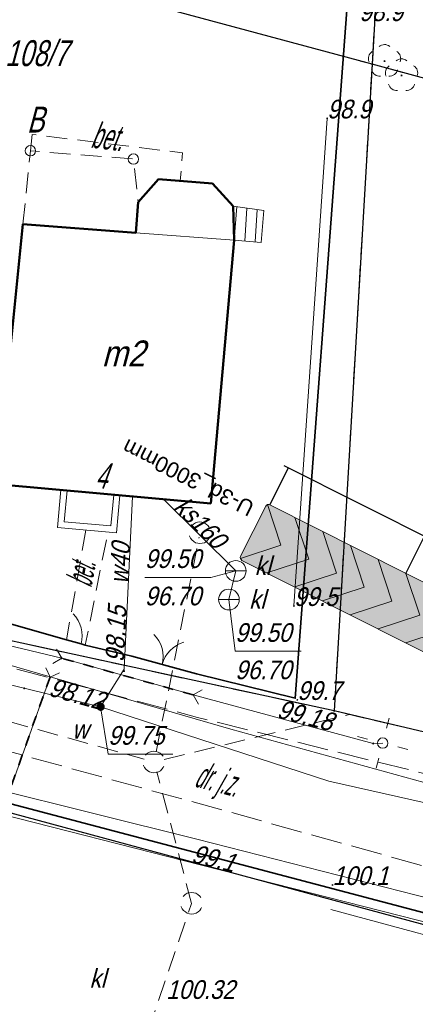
# Model space of a CAD drawing. Extents: x 6530721 to 6531385, y 5978377 to 5979143.
# Tile 27 of 146: x 6530857 to 6530876, y 5978850 to 5978897. Entities that reach past the tile are written whole.
import ezdxf
from ezdxf.enums import TextEntityAlignment as Align

# ---------------------------------------------------------------- set-up
doc = ezdxf.new("R2010")
doc.units = 0
for name, pattern in [('AB_rokocin 2014-08-13 AC2004$0$1.0_0.5', [1.5, 1, -0.5]), ('AB_rokocin 2014-08-13 AC2004$0$1.5_0.5', [2, 1.5, -0.5]), ('AB_rokocin 2014-08-13 AC2004$0$ib05_500', [1, 0.5, -0.5]), ('AB_rokocin 2014-08-13 AC2004$0$l217_500', [2, 1.5, -0.5]), ('AB_rokocin 2014-08-13 AC2004$0$l219_500', [0]), ('AB_rokocin 2014-08-13 AC2004$0$mz1.0_0.5', [1.5, 1, -0.5])]:
    doc.linetypes.add(name, pattern=pattern)
for name, color, linetype, lineweight in [('AB-wymiarowa', 7, 'Continuous', 30), ('AB_rokocin 2014-08-13 AC2004$0$203-Punkt załamania granicy działki nie stabilizowany', 7, 'Continuous', 18), ('AB_rokocin 2014-08-13 AC2004$0$209-Opis konturu klasyfikacyjnego', 7, 'Continuous', 18), ('AB_rokocin 2014-08-13 AC2004$0$211-Nr działki', 7, 'Continuous', 18), ('AB_rokocin 2014-08-13 AC2004$0$217-Granica konturu klasyfikcyjnego', 7, 'Continuous', 18), ('AB_rokocin 2014-08-13 AC2004$0$219-Linia granicy', 7, 'Continuous', 18), ('AB_rokocin 2014-08-13 AC2004$0$238-Punkt adresowy budynku', 7, 'Continuous', 18), ('AB_rokocin 2014-08-13 AC2004$0$311-podpora obiektu trwale związanego z budynkiem (punkt)', 7, 'Continuous', 18), ('AB_rokocin 2014-08-13 AC2004$0$312-Budynek', 7, 'Continuous', 18), ('AB_rokocin 2014-08-13 AC2004$0$312-Numer ewidencyjny budynku-Atr124', 7, 'Continuous', 18), ('AB_rokocin 2014-08-13 AC2004$0$320-część budynku wyodrębniona ze względu na liczbę kondygnacji naziemnych (powierzchnia)', 7, 'Continuous', 18), ('AB_rokocin 2014-08-13 AC2004$0$346-Wiata obrys', 7, 'Continuous', 18), ('AB_rokocin 2014-08-13 AC2004$0$352-schody (powierzchnia)', 7, 'Continuous', 18), ('AB_rokocin 2014-08-13 AC2004$0$354-Taras weranda', 7, 'Continuous', 18), ('AB_rokocin 2014-08-13 AC2004$0$432-Jezdnia', 7, 'Continuous', 18), ('AB_rokocin 2014-08-13 AC2004$0$433-Chodnik', 7, 'Continuous', 18), ('AB_rokocin 2014-08-13 AC2004$0$510-Podpora jednosłupowa symb.-SEPOW', 7, 'Continuous', 18), ('AB_rokocin 2014-08-13 AC2004$0$621-Punkt rzędnej przewodu-SWPOD', 7, 'Continuous', 18), ('AB_rokocin 2014-08-13 AC2004$0$621-Punkt rzędnej przewodu-SWPOD-Atr2', 7, 'Continuous', 18), ('AB_rokocin 2014-08-13 AC2004$0$625-Punkt rzędnej przewodu-SEPOD', 7, 'Continuous', 18), ('AB_rokocin 2014-08-13 AC2004$0$625-Punkt rzędnej przewodu-SEPOD-Atr2', 7, 'Continuous', 18), ('AB_rokocin 2014-08-13 AC2004$0$626-Punkt rzędnej przewodu-STPOD', 7, 'Continuous', 18), ('AB_rokocin 2014-08-13 AC2004$0$626-Punkt rzędnej przewodu-STPOD-Atr2', 7, 'Continuous', 18), ('AB_rokocin 2014-08-13 AC2004$0$903-Żywopłot', 7, 'Continuous', 18), ('AB_rokocin 2014-08-13 AC2004$0$905-Brama lewa', 7, 'Continuous', 18), ('AB_rokocin 2014-08-13 AC2004$0$905-Brama w ogrodzeniu', 7, 'Continuous', 18), ('AB_rokocin 2014-08-13 AC2004$0$chodnik (powierzchnia)', 7, 'Continuous', 18), ('AB_rokocin 2014-08-13 AC2004$0$drzewo liściaste (punkt)', 7, 'Continuous', 18), ('AB_rokocin 2014-08-13 AC2004$0$jezdnia (powierzchnia)', 7, 'Continuous', 18), ('AB_rokocin 2014-08-13 AC2004$0$latarnia (punkt)', 7, 'Continuous', 18), ('AB_rokocin 2014-08-13 AC2004$0$ogrodzenie trwałe (linia)', 7, 'Continuous', 18), ('AB_rokocin 2014-08-13 AC2004$0$osadnik kanalizacji lokalnej (dół Chambeau) (powierzchnia)-SK - symbol', 7, 'Continuous', 18), ('AB_rokocin 2014-08-13 AC2004$0$osadnik kanalizacji lokalnej (dół Chambeau) (powierzchnia)-SK - symbol-Atr17', 7, 'Continuous', 18), ('AB_rokocin 2014-08-13 AC2004$0$osadnik kanalizacji lokalnej (dół Chambeau) (powierzchnia)-SK - symbol-Atr2', 7, 'Continuous', 18), ('AB_rokocin 2014-08-13 AC2004$0$osadnik kanalizacji lokalnej (dół Chambeau) (powierzchnia)-SK - symbol-Atr3', 7, 'Continuous', 18), ('AB_rokocin 2014-08-13 AC2004$0$przepust (linia)', 7, 'Continuous', 18), ('AB_rokocin 2014-08-13 AC2004$0$przepust (linia) - symbol', 7, 'Continuous', 18), ('AB_rokocin 2014-08-13 AC2004$0$przewód elektroenergetyczny (linia)-SEPOD', 7, 'Continuous', 18), ('AB_rokocin 2014-08-13 AC2004$0$przewód kanalizacyjny (linia)-SK', 7, 'Continuous', 18), ('AB_rokocin 2014-08-13 AC2004$0$przewód kanalizacyjny (linia)-SK-Atr1', 7, 'Continuous', 18), ('AB_rokocin 2014-08-13 AC2004$0$przewód kanalizacyjny - projektowany (linia)-SK', 7, 'Continuous', 18), ('AB_rokocin 2014-08-13 AC2004$0$przewód telekomunikacyjny (linia)-STPOD', 7, 'Continuous', 18), ('AB_rokocin 2014-08-13 AC2004$0$przewód wodociągowy (linia)-SW', 7, 'Continuous', 18), ('AB_rokocin 2014-08-13 AC2004$0$przewód wodociągowy (linia)-SW-Atr1', 7, 'Continuous', 18), ('AB_rokocin 2014-08-13 AC2004$0$punkt wysokościowy naturalny', 7, 'Continuous', 18), ('AB_rokocin 2014-08-13 AC2004$0$punkt wysokościowy naturalny-Atr2', 7, 'Continuous', 18), ('AB_rokocin 2014-08-13 AC2004$0$zasuwa (punkt)-SW', 7, 'Continuous', 18), ('AB_rokocin 2014-08-13 AC2004$0$zasuwa (punkt)-SW-Atr17', 7, 'Continuous', 18), ('AB_rokocin 2014-08-13 AC2004$0$zasuwa (punkt)-SW-Atr2', 7, 'Continuous', 18)]:
    doc.layers.add(name, color=color, linetype=linetype, lineweight=lineweight)
for name, color, linetype in [('gaUrzBezpieczenstwa', 7, 'Continuous'), ('zzz.gaUbdef', 7, 'Continuous'), ('zzz.gaUBDodTekst', 7, 'Continuous'), ('zzz.gaUBDomyslna', 7, 'Continuous'), ('zzz.gaUBNazwa', 7, 'Continuous'), ('zzz.gaUBStan', 7, 'Continuous')]:
    doc.layers.add(name, color=color, linetype=linetype)
doc.styles.add('AB_rokocin 2014-08-13 AC2004$0$Standard', font='txt')
doc.styles.add('GA4-ATR-TEXT', font='arial.ttf', dxfattribs={"width": 0.9})
doc.linetypes.add('AB_rokocin 2014-08-13 AC2004$0$902-500', pattern='A,3.75,0,[1,ksztalty.shx,S=0.5,R=0,X=0,Y=0],3.75', length=7.5)
doc.linetypes.add('AB_rokocin 2014-08-13 AC2004$0$903-500', pattern='A,0,-0.001,0,[6,ksztalty.shx,S=0.667,R=0,X=0,Y=0],-3', length=3.001)

# ---------------------------------------------------------------- blocks, each defined once
blk = doc.blocks.new('U-3d_3000mm_prj-udesr')
at = {"layer": 'zzz.gaUBDodTekst', "color": 0, "style": 'GA4-ATR-TEXT', "flags": 1}
blk.add_attdef('AddText', (0, 0), '', height=1, dxfattribs=at)
at = {"layer": 'zzz.gaUBDomyslna', "color": 0, "style": 'GA4-ATR-TEXT', "flags": 1}
for tag in ['Position', 'Route']:
    blk.add_attdef(tag, (0, 0), '', height=1, dxfattribs=at)
at = {"layer": 'zzz.gaUBNazwa', "color": 0, "style": 'GA4-ATR-TEXT'}
blk.add_attdef('Name', (1600, 447.5), '', height=150, dxfattribs=at)
at = {"layer": 'zzz.gaUBStan', "color": 0, "style": 'GA4-ATR-TEXT', "flags": 1}
blk.add_attdef('State', (0, 0), '', height=1, dxfattribs=at)
blk = doc.blocks.new('z.ga4.U-3c_3000mm_0-sgf')
at = {"linetype": 'Continuous', "lineweight": 0}
h = blk.add_hatch(color=0, dxfattribs=at)
h.paths.add_polyline_path([(-1491.2, 991.2, 0.198912), (-1500, 970), (-1500, 430, 0.198912), (-1491.2, 408.8), (-1200, 700)])
h.paths.add_polyline_path([(-900, 700), (-1200, 400), (-900, 400), (-600, 700), (-900, 1000), (-1200, 1000)])
h.paths.add_polyline_path([(-300, 1000), (-600, 1000), (-300, 700), (-600, 400), (-300, 400), (0, 700)])
h.paths.add_polyline_path([(300, 1000), (0, 1000), (300, 700), (0, 400), (300, 400), (600, 700)])
h.paths.add_polyline_path([(900, 1000), (600, 1000), (900, 700), (600, 400), (900, 400), (1200, 700)])
h.paths.add_polyline_path([(1200, 1000), (1500, 700), (1500, 970, 0.414214), (1470, 1000)])
h.paths.add_polyline_path([(1500, 700), (1200, 400), (1470, 400, 0.414214), (1500, 430)])
at = {"color": 0, "linetype": 'Continuous', "lineweight": 0}
for p, q in [((-1200, 700), (-1491.2, 991.2)), ((-1200, 1000), (-900, 700)), ((-600, 700), (-900, 1000)), ((-600, 1000), (-300, 700)), ((0, 700), (-300, 1000)), ((0, 1000), (300, 700)), ((600, 700), (300, 1000)), ((600, 1000), (900, 700)), ((1200, 700), (900, 1000)), ((1200, 1000), (1500, 700)), ((-1491.2, 408.8), (-1200, 700)), ((-900, 700), (-1200, 400)), ((-900, 400), (-600, 700)), ((-300, 700), (-600, 400)), ((-300, 400), (0, 700)), ((300, 700), (0, 400)), ((300, 400), (600, 700)), ((900, 700), (600, 400)), ((900, 400), (1200, 700)), ((1500, 700), (1200, 400))]:
    blk.add_line(p, q, dxfattribs=at)
at = {"linetype": 'Continuous'}
for p, q in [((-1470, 400), (-1470, 0)), ((0, 400), (0, 0)), ((1470, 400), (1470, 0)), ((-1520, 0), (1520, 0))]:
    blk.add_line(p, q, dxfattribs=at)
at = {"linetype": 'Continuous', "lineweight": 0}
blk.add_lwpolyline([(-1470, 1000), (1470, 1000, -0.414214), (1500, 970), (1500, 430, -0.414214), (1470, 400), (-1470, 400, -0.414214), (-1500, 430), (-1500, 970, -0.414214)], format="xyb", close=True, dxfattribs=at)
blk = doc.blocks.new('z.ga4.U-3c_3000mm_1-sgf')
at = {"linetype": 'Continuous', "lineweight": 0}
h = blk.add_hatch(color=0, dxfattribs=at)
h.paths.add_polyline_path([(-1200, 700), (-1491.2, 408.8, 0.198912), (-1470, 400), (-1200, 400), (-900, 700), (-1200, 1000), (-1470, 1000, 0.198912), (-1491.2, 991.2)])
h.paths.add_polyline_path([(-600, 700), (-900, 400), (-600, 400), (-300, 700), (-600, 1000), (-900, 1000)])
h.paths.add_polyline_path([(0, 700), (-300, 400), (0, 400), (300, 700), (0, 1000), (-300, 1000)])
h.paths.add_polyline_path([(600, 700), (300, 400), (600, 400), (900, 700), (600, 1000), (300, 1000)])
h.paths.add_polyline_path([(1200, 700), (900, 400), (1200, 400), (1500, 700), (1200, 1000), (900, 1000)])
at = {"color": 0, "linetype": 'Continuous', "lineweight": 0}
for p, q in [((-1200, 700), (-1491.2, 991.2)), ((-1200, 1000), (-900, 700)), ((-600, 700), (-900, 1000)), ((-600, 1000), (-300, 700)), ((0, 700), (-300, 1000)), ((0, 1000), (300, 700)), ((600, 700), (300, 1000)), ((600, 1000), (900, 700)), ((1200, 700), (900, 1000)), ((1200, 1000), (1500, 700)), ((-1491.2, 408.8), (-1200, 700)), ((-900, 700), (-1200, 400)), ((-900, 400), (-600, 700)), ((-300, 700), (-600, 400)), ((-300, 400), (0, 700)), ((300, 700), (0, 400)), ((300, 400), (600, 700)), ((900, 700), (600, 400)), ((900, 400), (1200, 700)), ((1500, 700), (1200, 400))]:
    blk.add_line(p, q, dxfattribs=at)
blk = doc.blocks.new('U-3d_3000mm_prj-usb')
at = {"layer": 'zzz.gaUbdef', "color": 7, "lineweight": 0, "true_color": 0xffffff, "xscale": -1}
blk.add_blockref('z.ga4.U-3c_3000mm_0-sgf', (0, 0), dxfattribs=at)
at = {"layer": 'zzz.gaUbdef', "color": 20, "lineweight": 0, "xscale": -1}
blk.add_blockref('z.ga4.U-3c_3000mm_1-sgf', (0, 0), dxfattribs=at)
blk = doc.blocks.new('AB_rokocin 2014-08-13 AC2004$0$621')
at = {"linetype": 'Continuous', "lineweight": 0}
h = blk.add_hatch(color=0, dxfattribs=at)
edge = h.paths.add_edge_path()
edge.add_arc((0, 0), 0.05, 0, 360)
blk = doc.blocks.new('AB_rokocin 2014-08-13 AC2004$0$311')
at = {"color": 0, "linetype": 'Continuous', "lineweight": 0}
blk.add_circle((0, 0), 0.25, dxfattribs=at)
blk = doc.blocks.new('AB_rokocin 2014-08-13 AC2004$0$905L')
at = {"color": 0, "linetype": 'Continuous', "lineweight": 0}
blk.add_arc((-1.5, 0), 1.5, 0, 60, dxfattribs=at)
blk = doc.blocks.new('AB_rokocin 2014-08-13 AC2004$0$US25')
at = {"linetype": 'Continuous', "lineweight": 0}
h = blk.add_hatch(color=0, dxfattribs=at)
edge = h.paths.add_edge_path()
edge.add_arc((0, 0), 0.2, 0, 360)
blk = doc.blocks.new('AB_rokocin 2014-08-13 AC2004$0$905')
at = {"color": 0, "linetype": 'Continuous', "lineweight": 0}
for centre, start, end in [((-1.5, 0), 0, 60), ((1.5, 0), 120, 180)]:
    blk.add_arc(centre, 1.5, start, end, dxfattribs=at)
blk = doc.blocks.new('AB_rokocin 2014-08-13 AC2004$0$US07')
at = {"color": 0, "linetype": 'Continuous', "lineweight": 13}
for q in [(-0.5, 0), (0.5, 0)]:
    blk.add_line((0, 0), q, dxfattribs=at)
blk.add_circle((0, 0), 0.5, dxfattribs=at)
blk = doc.blocks.new('AB_rokocin 2014-08-13 AC2004$0$PW01')
at = {"linetype": 'Continuous', "lineweight": 13}
h = blk.add_hatch(color=0, dxfattribs=at)
edge = h.paths.add_edge_path()
edge.add_arc((0, 0), 0.045, 0, 360)
blk = doc.blocks.new('AB_rokocin 2014-08-13 AC2004$0$SM01')
at = {"color": 0, "linetype": 'Continuous', "lineweight": 13}
for p, q in [((-0.531, 0.53), (-0.884, 0.883)), ((0.53, 0.53), (0.883, 0.883)), ((-0.531, -0.531), (-0.884, -0.884)), ((0.53, -0.531), (0.883, -0.884))]:
    blk.add_line(p, q, dxfattribs=at)
blk = doc.blocks.new('AB_rokocin 2014-08-13 AC2004$0$510')
at = {"color": 0, "linetype": 'Continuous', "lineweight": 0}
blk.add_circle((0, 0), 0.25, dxfattribs=at)
blk = doc.blocks.new('AB_rokocin 2014-08-13 AC2004$0$OP021')
at = {"linetype": 'Continuous', "lineweight": 13}
h = blk.add_hatch(color=0, dxfattribs=at)
edge = h.paths.add_edge_path()
edge.add_arc((0, 0), 0.05, 0, 360)
at = {"color": 0, "linetype": 'Continuous', "lineweight": 13}
for centre, start, end in [((0, 0.4), 49.272, 130.728), ((-0.38, 0.124), 121.308, 202.548), ((0.38, 0.124), 337.452, 58.692), ((-0.235, -0.324), 193.221, 274.871), ((0.235, -0.324), 265.129, 346.779)]:
    blk.add_arc(centre, 0.4, start, end, dxfattribs=at)
blk = doc.blocks.new('AB_rokocin 2014-08-13 AC2004$0$IB05')
at = {"color": 0, "linetype": 'Continuous', "lineweight": 13}
for q in [(0.354, 0.354), (0.354, -0.354)]:
    blk.add_line((0, 0), q, dxfattribs=at)
blk = doc.blocks.new('AB_rokocin 2014-08-13 AC2004$0$203')
at = {"linetype": 'Continuous', "lineweight": 0}
h = blk.add_hatch(color=0, dxfattribs=at)
edge = h.paths.add_edge_path()
edge.add_arc((0, 0), 0.045, 0, 360)
blk = doc.blocks.new('AB_rokocin 2014-08-13 AC2004')
at = {"layer": 'AB_rokocin 2014-08-13 AC2004$0$217-Granica konturu klasyfikcyjnego', "color": 3, "linetype": 'AB_rokocin 2014-08-13 AC2004$0$l217_500', "lineweight": 18, "flags": 128}
for points in [[(6530873.77, 5978895.1), (6530875.8, 5978930.14)], [(6530873.77, 5978895.1), (6530875.8, 5978930.14)], [(6530853.88, 5978900.46), (6530873.77, 5978895.1)], [(6530853.88, 5978900.46), (6530873.77, 5978895.1)], [(6530871.94, 5978863.93), (6530873.77, 5978895.1)], [(6530871.94, 5978863.93), (6530873.77, 5978895.1)], [(6530873.77, 5978895.1), (6530895.49, 5978889.2)], [(6530873.77, 5978895.1), (6530895.49, 5978889.2)], [(6530851.43, 5978868.37), (6530871.94, 5978863.93)], [(6530851.43, 5978868.37), (6530871.94, 5978863.93)], [(6530871.94, 5978863.93), (6530892.45, 5978859.1)], [(6530871.94, 5978863.93), (6530892.45, 5978859.1)], [(6530854.55, 5978859.49), (6530890.33, 5978849.83)], [(6530854.55, 5978859.49), (6530890.33, 5978849.83)]]:
    blk.add_lwpolyline(points, dxfattribs=at)
at = {"layer": 'AB_rokocin 2014-08-13 AC2004$0$219-Linia granicy', "color": 92, "linetype": 'AB_rokocin 2014-08-13 AC2004$0$l219_500', "lineweight": 30, "flags": 128}
for points in [[(6530875.8, 5978930.14), (6530873.77, 5978895.1)], [(6530875.8, 5978930.14), (6530873.77, 5978895.1)], [(6530873.77, 5978895.1), (6530853.88, 5978900.46)], [(6530873.77, 5978895.1), (6530853.88, 5978900.46)], [(6530873.77, 5978895.1), (6530871.94, 5978863.93)], [(6530873.77, 5978895.1), (6530871.94, 5978863.93)], [(6530895.49, 5978889.2), (6530873.77, 5978895.1)], [(6530895.49, 5978889.2), (6530873.77, 5978895.1)], [(6530871.94, 5978863.93), (6530851.43, 5978868.37)], [(6530871.94, 5978863.93), (6530851.43, 5978868.37)], [(6530892.45, 5978859.1), (6530871.94, 5978863.93)], [(6530892.45, 5978859.1), (6530871.94, 5978863.93)], [(6530890.33, 5978849.83), (6530854.55, 5978859.49)], [(6530890.33, 5978849.83), (6530854.55, 5978859.49)]]:
    blk.add_lwpolyline(points, dxfattribs=at)
at = {"layer": 'AB_rokocin 2014-08-13 AC2004$0$312-Budynek', "color": 250, "linetype": 'Continuous', "lineweight": 50, "flags": 128}
for points in [[(6530862.48, 5978888.45), (6530863.46, 5978889.56)], [(6530863.46, 5978889.56), (6530866.06, 5978889.35)], [(6530866.06, 5978889.35), (6530867.07, 5978888.26)], [(6530862.37, 5978886.98), (6530862.48, 5978888.45)], [(6530867.07, 5978888.26), (6530867.12, 5978886.62)], [(6530855.65, 5978874.86), (6530856.92, 5978887.39)], [(6530856.92, 5978887.39), (6530862.37, 5978886.98)], [(6530867.12, 5978886.62), (6530865.99, 5978873.93)], [(6530865.99, 5978873.93), (6530855.65, 5978874.86)]]:
    blk.add_lwpolyline(points, dxfattribs=at)
at = {"layer": 'AB_rokocin 2014-08-13 AC2004$0$320-część budynku wyodrębniona ze względu na liczbę kondygnacji naziemnych (powierzchnia)', "color": 7, "linetype": 'Continuous', "lineweight": 18, "flags": 128}
blk.add_lwpolyline([(6530862.37, 5978886.98), (6530867.12, 5978886.62)], dxfattribs=at)
at = {"layer": 'AB_rokocin 2014-08-13 AC2004$0$346-Wiata obrys', "color": 7, "linetype": 'AB_rokocin 2014-08-13 AC2004$0$1.0_0.5', "lineweight": 18, "flags": 128}
blk.add_lwpolyline([(6530856.92, 5978887.39), (6530857.28, 5978890.93), (6530862.25, 5978890.53), (6530862.48, 5978888.45)], dxfattribs=at)
at = {"layer": 'AB_rokocin 2014-08-13 AC2004$0$352-schody (powierzchnia)', "color": 252, "linetype": 'Continuous', "lineweight": 18}
for p, q in [((6530867.07, 5978888.26), (6530868.55, 5978888.05)), ((6530867.12, 5978886.62), (6530867.07, 5978888.26)), ((6530867.12, 5978886.62), (6530867.24, 5978888.24)), ((6530867.62, 5978886.58), (6530867.73, 5978888.17)), ((6530868.12, 5978886.54), (6530868.23, 5978888.1)), ((6530868.55, 5978888.05), (6530868.41, 5978886.51)), ((6530868.41, 5978886.51), (6530867.12, 5978886.62))]:
    blk.add_line(p, q, dxfattribs=at)
at = {"layer": 'AB_rokocin 2014-08-13 AC2004$0$354-Taras weranda', "color": 0, "lineweight": 18}
for p, q in [((6530858.59, 5978872.78), (6530858.75, 5978874.58)), ((6530858.75, 5978874.58), (6530858.899, 5978874.567)), ((6530859.049, 5978874.553), (6530858.899, 5978874.567)), ((6530858.915, 5978873.052), (6530859.049, 5978874.553)), ((6530861.301, 5978874.347), (6530861.168, 5978872.846)), ((6530861.301, 5978874.347), (6530861.451, 5978874.333)), ((6530861.6, 5978874.32), (6530861.44, 5978872.52)), ((6530861.6, 5978874.32), (6530861.451, 5978874.333)), ((6530861.168, 5978872.846), (6530858.915, 5978873.052)), ((6530861.44, 5978872.52), (6530858.59, 5978872.78))]:
    blk.add_line(p, q, dxfattribs=at)
at = {"layer": 'AB_rokocin 2014-08-13 AC2004$0$903-Żywopłot', "color": 7, "linetype": 'AB_rokocin 2014-08-13 AC2004$0$903-500', "lineweight": 18, "flags": 128}
for points in [[(6530870, 5978868.99), (6530871.6, 5978892.49)], [(6530872.63, 5978811.99), (6530872.16, 5978812.57), (6530886.7, 5978842.14), (6530888.92, 5978849.73), (6530871.77, 5978854.36)]]:
    blk.add_lwpolyline(points, dxfattribs=at)
at = {"layer": 'AB_rokocin 2014-08-13 AC2004$0$chodnik (powierzchnia)', "color": 252, "linetype": 'AB_rokocin 2014-08-13 AC2004$0$mz1.0_0.5', "lineweight": 18, "flags": 128}
for points in [[(6530857.28, 5978890.93), (6530857.36, 5978891.72), (6530864.62, 5978890.83), (6530864.51, 5978889.48)], [(6530859.96, 5978872.64), (6530859.02, 5978867.35), (6530859.73, 5978867.16), (6530859.93, 5978867.1), (6530861.02, 5978872.56)]]:
    blk.add_lwpolyline(points, dxfattribs=at)
at = {"layer": 'AB_rokocin 2014-08-13 AC2004$0$jezdnia (powierzchnia)', "color": 252, "linetype": 'AB_rokocin 2014-08-13 AC2004$0$1.5_0.5', "lineweight": 18, "flags": 128}
for points in [[(6530798.65, 5978881.37), (6530865.34, 5978863.62), (6530886.24, 5978858.45), (6530891.97, 5978859.82), (6530896.64, 5978862.52), (6530896.23, 5978858.96), (6530901.26, 5978858.05), (6530902.82, 5978864.33), (6530903.85, 5978867.57), (6530905.33, 5978869.92), (6530907.18, 5978871.26), (6530909.06, 5978871.79), (6530912.21, 5978871.86), (6530914.78, 5978867.77), (6530919.06, 5978859.93)], [(6530797.67, 5978878.45), (6530814.78, 5978873.22), (6530816.9, 5978872.67), (6530821.39, 5978871.49), (6530825.06, 5978870.56), (6530840.96, 5978866.18), (6530854.85, 5978862.36), (6530866.7, 5978859.11), (6530879.88, 5978855.45), (6530887.45, 5978853.4), (6530890.42, 5978852.6), (6530892.18, 5978852.02)]]:
    blk.add_lwpolyline(points, dxfattribs=at)
at = {"layer": 'AB_rokocin 2014-08-13 AC2004$0$ogrodzenie trwałe (linia)', "color": 252, "linetype": 'AB_rokocin 2014-08-13 AC2004$0$902-500', "lineweight": 35, "flags": 128}
for points in [[(6530872.55, 5978897.7), (6530870.06, 5978864.54), (6530865.3, 5978865.72), (6530862.17, 5978866.57), (6530859.93, 5978867.1), (6530859.73, 5978867.16), (6530859.02, 5978867.35), (6530850.36, 5978869.81)], [(6530854.01, 5978860.07), (6530889.82, 5978850.64), (6530887.49, 5978841.87), (6530872.34, 5978811.57), (6530860.74, 5978815.1), (6530856.78, 5978816.13), (6530852.19, 5978817.32), (6530851.22, 5978817.57), (6530845.21, 5978819.17), (6530844.44, 5978819.4), (6530843.49, 5978819.65)]]:
    blk.add_lwpolyline(points, dxfattribs=at)
at = {"layer": 'AB_rokocin 2014-08-13 AC2004$0$osadnik kanalizacji lokalnej (dół Chambeau) (powierzchnia)-SK - symbol-Atr2', "color": 34, "linetype": 'ByBlock', "flags": 128}
for points in [[(6530867.19, 5978870.68), (6530865.98, 5978870.37), (6530862.799, 5978870.37)], [(6530866.86, 5978869.3), (6530867.16, 5978866.81), (6530870.341, 5978866.81)]]:
    blk.add_lwpolyline(points, dxfattribs=at)
at = {"layer": 'AB_rokocin 2014-08-13 AC2004$0$przepust (linia)', "color": 7, "linetype": 'AB_rokocin 2014-08-13 AC2004$0$ib05_500', "lineweight": 35, "flags": 128}
for points in [[(6530865.14, 5978864.7), (6530858.79, 5978866.47)], [(6530858.23, 5978865.56), (6530856.19, 5978859.86)]]:
    blk.add_lwpolyline(points, dxfattribs=at)
at = {"layer": 'AB_rokocin 2014-08-13 AC2004$0$przewód elektroenergetyczny (linia)-SEPOD', "color": 1, "linetype": 'Continuous', "lineweight": 18, "flags": 128}
blk.add_lwpolyline([(6530874.28, 5978862.38), (6530873.82, 5978862.36), (6530865.14, 5978864.7), (6530858.79, 5978866.47), (6530847.15, 5978869.26), (6530839.3, 5978871.29), (6530825.76, 5978874.8), (6530818.05, 5978876.83), (6530812.02, 5978878.27), (6530811.73, 5978878.57), (6530811.57, 5978878.9), (6530811.34, 5978878.97), (6530811.03, 5978879.01), (6530810.88, 5978878.76), (6530809.92, 5978878.88), (6530797.18, 5978882.72), (6530795.28, 5978883.45), (6530794.2, 5978884.18), (6530793.3, 5978885.01), (6530792.05, 5978887.99)], dxfattribs=at)
at = {"layer": 'AB_rokocin 2014-08-13 AC2004$0$przewód kanalizacyjny (linia)-SK', "color": 34, "linetype": 'Continuous', "lineweight": 18, "flags": 128}
blk.add_lwpolyline([(6530866.86, 5978869.3), (6530867.19, 5978870.68), (6530863.7, 5978874.13)], dxfattribs=at)
at = {"layer": 'AB_rokocin 2014-08-13 AC2004$0$przewód kanalizacyjny - projektowany (linia)-SK', "color": 32, "linetype": 'AB_rokocin 2014-08-13 AC2004$0$1.0_0.5', "lineweight": 18, "flags": 128}
for points in [[(6530865.77, 5978872.1), (6530865.68, 5978872.04), (6530865.57, 5978872.01), (6530865.46, 5978872), (6530865.36, 5978872.01), (6530865.25, 5978872.04), (6530865.16, 5978872.1), (6530865.07, 5978872.17), (6530865.01, 5978872.26), (6530864.96, 5978872.35), (6530864.94, 5978872.46), (6530864.94, 5978872.57), (6530864.96, 5978872.68), (6530865.01, 5978872.78), (6530865.07, 5978872.87), (6530865.15, 5978872.94), (6530865.24, 5978873), (6530865.35, 5978873.03), (6530865.46, 5978873.04), (6530865.56, 5978873.03), (6530865.67, 5978873), (6530865.76, 5978872.94), (6530865.85, 5978872.87), (6530865.91, 5978872.78), (6530865.96, 5978872.69), (6530865.98, 5978872.58), (6530865.98, 5978872.47), (6530865.96, 5978872.36), (6530865.91, 5978872.26), (6530865.85, 5978872.17)], [(6530863.55, 5978861.05), (6530863.46, 5978860.99), (6530863.35, 5978860.96), (6530863.24, 5978860.95), (6530863.14, 5978860.96), (6530863.03, 5978860.99), (6530862.94, 5978861.05), (6530862.85, 5978861.12), (6530862.79, 5978861.21), (6530862.74, 5978861.3), (6530862.72, 5978861.41), (6530862.72, 5978861.52), (6530862.74, 5978861.63), (6530862.79, 5978861.73), (6530862.85, 5978861.82), (6530862.93, 5978861.89), (6530863.02, 5978861.95), (6530863.13, 5978861.98), (6530863.24, 5978861.99), (6530863.34, 5978861.98), (6530863.45, 5978861.95), (6530863.54, 5978861.89), (6530863.63, 5978861.82), (6530863.69, 5978861.73), (6530863.74, 5978861.64), (6530863.76, 5978861.53), (6530863.76, 5978861.42), (6530863.74, 5978861.31), (6530863.69, 5978861.21), (6530863.63, 5978861.12)], [(6530865.37, 5978854.24), (6530865.28, 5978854.18), (6530865.17, 5978854.15), (6530865.06, 5978854.14), (6530864.96, 5978854.15), (6530864.85, 5978854.18), (6530864.76, 5978854.24), (6530864.67, 5978854.31), (6530864.61, 5978854.4), (6530864.56, 5978854.49), (6530864.54, 5978854.6), (6530864.54, 5978854.71), (6530864.56, 5978854.82), (6530864.61, 5978854.92), (6530864.67, 5978855.01), (6530864.75, 5978855.08), (6530864.84, 5978855.14), (6530864.95, 5978855.17), (6530865.06, 5978855.18), (6530865.16, 5978855.17), (6530865.27, 5978855.14), (6530865.36, 5978855.08), (6530865.45, 5978855.01), (6530865.51, 5978854.92), (6530865.56, 5978854.83), (6530865.58, 5978854.72), (6530865.58, 5978854.61), (6530865.56, 5978854.5), (6530865.51, 5978854.4), (6530865.45, 5978854.31)]]:
    blk.add_lwpolyline(points, close=True, dxfattribs=at)
for points in [[(6530863.35, 5978861.96), (6530865.42, 5978872.31)], [(6530846.08, 5978866.26), (6530862.77, 5978861.6)], [(6530863.74, 5978861.59), (6530872.68, 5978863.76)], [(6530865.06, 5978854.65), (6530863.38, 5978860.99)], [(6530862.97, 5978848.55), (6530865.06, 5978854.65)]]:
    blk.add_lwpolyline(points, dxfattribs=at)
at = {"layer": 'AB_rokocin 2014-08-13 AC2004$0$przewód telekomunikacyjny (linia)-STPOD', "color": 30, "linetype": 'Continuous', "lineweight": 18, "flags": 128}
for points in [[(6530778.01, 5978886.84), (6530789.57, 5978883.72), (6530804.26, 5978880.54), (6530819.93, 5978876.1), (6530828.47, 5978873.75), (6530841.36, 5978870.27), (6530853.16, 5978867.04), (6530866.96, 5978863.05), (6530886.55, 5978857.65), (6530890.78, 5978859.33)], [(6530858.23, 5978865.57), (6530855.88, 5978858.96), (6530864.72, 5978856.71), (6530875.96, 5978853.85), (6530886.67, 5978851.25), (6530891.33, 5978850.22)]]:
    blk.add_lwpolyline(points, dxfattribs=at)
at = {"layer": 'AB_rokocin 2014-08-13 AC2004$0$przewód wodociągowy (linia)-SW', "color": 5, "linetype": 'Continuous', "lineweight": 18, "flags": 128}
for points in [[(6530787.25, 5978883.09), (6530798.43, 5978880.1), (6530809.18, 5978877.43), (6530819.29, 5978874.52), (6530829.03, 5978871.4), (6530838.4, 5978869.27), (6530853.14, 5978865.96), (6530860.67, 5978864.13), (6530871.68, 5978860.55), (6530882.91, 5978858.02), (6530891.71, 5978856)], [(6530775.69, 5978880.05), (6530783.15, 5978878.38), (6530801.04, 5978874.17), (6530814.19, 5978870.69), (6530826.82, 5978867.44), (6530838.55, 5978864.45), (6530850.44, 5978861.45), (6530865.31, 5978857.75), (6530883.46, 5978853.12), (6530890.62, 5978851.55)], [(6530862.2, 5978874.27), (6530861.8, 5978865.94), (6530860.67, 5978864.13)]]:
    blk.add_lwpolyline(points, dxfattribs=at)
at = {"layer": 'AB_rokocin 2014-08-13 AC2004$0$zasuwa (punkt)-SW-Atr2', "color": 5, "linetype": 'ByBlock', "flags": 128}
blk.add_lwpolyline([(6530860.67, 5978864.13), (6530861.03, 5978861.85), (6530864.147, 5978861.85)], dxfattribs=at)
at = {"layer": 'AB_rokocin 2014-08-13 AC2004$0$203-Punkt załamania granicy działki nie stabilizowany', "color": 7, "linetype": 'Continuous', "lineweight": 18, "rotation": 171.887}
for p in [(6530873.77, 5978895.1), (6530871.94, 5978863.93)]:
    blk.add_blockref('AB_rokocin 2014-08-13 AC2004$0$203', p, dxfattribs=at)
at = {"layer": 'AB_rokocin 2014-08-13 AC2004$0$311-podpora obiektu trwale związanego z budynkiem (punkt)', "color": 7, "linetype": 'Continuous', "lineweight": 18}
for p in [(6530857.28, 5978890.93), (6530862.25, 5978890.53)]:
    blk.add_blockref('AB_rokocin 2014-08-13 AC2004$0$311', p, dxfattribs=at)
at = {"layer": 'AB_rokocin 2014-08-13 AC2004$0$510-Podpora jednosłupowa symb.-SEPOW', "color": 7, "linetype": 'Continuous', "lineweight": 18}
blk.add_blockref('AB_rokocin 2014-08-13 AC2004$0$510', (6530874.28, 5978862.38), dxfattribs=at)
at = {"layer": 'AB_rokocin 2014-08-13 AC2004$0$621-Punkt rzędnej przewodu-SWPOD', "color": 5, "linetype": 'Continuous', "lineweight": 18}
for p in [(6530861.8, 5978865.85), (6530856.98, 5978865.02)]:
    blk.add_blockref('AB_rokocin 2014-08-13 AC2004$0$621', p, dxfattribs=at)
at = {"layer": 'AB_rokocin 2014-08-13 AC2004$0$625-Punkt rzędnej przewodu-SEPOD', "color": 1, "linetype": 'Continuous', "lineweight": 18}
for p, rotation in [((6530858.79, 5978866.47), 0.018), ((6530873.82, 5978862.36), 359.9780000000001)]:
    blk.add_blockref('AB_rokocin 2014-08-13 AC2004$0$621', p, dxfattribs=dict(at, rotation=rotation))
at = {"layer": 'AB_rokocin 2014-08-13 AC2004$0$626-Punkt rzędnej przewodu-STPOD', "color": 30, "linetype": 'Continuous', "lineweight": 18, "rotation": 0.1820000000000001}
blk.add_blockref('AB_rokocin 2014-08-13 AC2004$0$621', (6530864.44, 5978856.8), dxfattribs=at)
at = {"layer": 'AB_rokocin 2014-08-13 AC2004$0$905-Brama lewa', "color": 7, "linetype": 'Continuous', "lineweight": 35, "rotation": 345.069}
blk.add_blockref('AB_rokocin 2014-08-13 AC2004$0$905L', (6530859.73, 5978867.16), dxfattribs=at)
at = {"layer": 'AB_rokocin 2014-08-13 AC2004$0$905-Brama w ogrodzeniu', "color": 252, "linetype": 'Continuous', "lineweight": 35, "rotation": 345.523}
blk.add_blockref('AB_rokocin 2014-08-13 AC2004$0$905', (6530863.64, 5978866.17), dxfattribs=at)
at = {"layer": 'AB_rokocin 2014-08-13 AC2004$0$drzewo liściaste (punkt)', "color": 94, "linetype": 'Continuous', "lineweight": 13, "rotation": 0.297}
for p in [(6530874.37, 5978895.25), (6530875.19, 5978894.56)]:
    blk.add_blockref('AB_rokocin 2014-08-13 AC2004$0$OP021', p, dxfattribs=at)
at = {"layer": 'AB_rokocin 2014-08-13 AC2004$0$latarnia (punkt)', "color": 7, "linetype": 'Continuous', "lineweight": 18, "rotation": 30.586}
blk.add_blockref('AB_rokocin 2014-08-13 AC2004$0$SM01', (6530874.28, 5978862.38), dxfattribs=at)
at = {"layer": 'AB_rokocin 2014-08-13 AC2004$0$osadnik kanalizacji lokalnej (dół Chambeau) (powierzchnia)-SK - symbol', "color": 7, "linetype": 'Continuous', "lineweight": 18, "rotation": 180.006}
blk.add_blockref('AB_rokocin 2014-08-13 AC2004$0$US07', (6530867.19, 5978870.68), dxfattribs=at)
at = {"layer": 'AB_rokocin 2014-08-13 AC2004$0$osadnik kanalizacji lokalnej (dół Chambeau) (powierzchnia)-SK - symbol', "color": 7, "linetype": 'Continuous', "lineweight": 18}
blk.add_blockref('AB_rokocin 2014-08-13 AC2004$0$US07', (6530866.86, 5978869.3), dxfattribs=at)
at = {"layer": 'AB_rokocin 2014-08-13 AC2004$0$przepust (linia) - symbol', "color": 7, "linetype": 'Continuous', "lineweight": 35}
for p, rotation in [((6530858.79, 5978866.47), 164.425), ((6530858.23, 5978865.56), 70.30800000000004), ((6530865.14, 5978864.7), 344.425)]:
    blk.add_blockref('AB_rokocin 2014-08-13 AC2004$0$IB05', p, dxfattribs=dict(at, rotation=rotation))
at = {"layer": 'AB_rokocin 2014-08-13 AC2004$0$punkt wysokościowy naturalny', "color": 7, "linetype": 'Continuous', "lineweight": 13}
for p in [(6530871.6, 5978892.49), (6530870, 5978868.99), (6530870.16, 5978864.46), (6530871.86, 5978855.54)]:
    blk.add_blockref('AB_rokocin 2014-08-13 AC2004$0$PW01', p, dxfattribs=at)
at = {"layer": 'AB_rokocin 2014-08-13 AC2004$0$zasuwa (punkt)-SW', "color": 7, "linetype": 'Continuous', "lineweight": 13, "rotation": 340.401}
blk.add_blockref('AB_rokocin 2014-08-13 AC2004$0$US25', (6530860.67, 5978864.13), dxfattribs=at)
at = {"layer": 'AB_rokocin 2014-08-13 AC2004$0$209-Opis konturu klasyfikacyjnego', "color": 3, "linetype": 'Continuous', "lineweight": 20, "style": 'AB_rokocin 2014-08-13 AC2004$0$Standard', "oblique": 15, "width": 0.741}
blk.add_text('B', height=1.25, dxfattribs=at).set_placement((6530857.11, 5978891.81))
at = {"layer": 'AB_rokocin 2014-08-13 AC2004$0$211-Nr działki', "color": 92, "linetype": 'Continuous', "lineweight": 30, "style": 'AB_rokocin 2014-08-13 AC2004$0$Standard', "oblique": 15, "width": 0.723}
blk.add_text('108/7', height=1.25, dxfattribs=at).set_placement((6530856.06, 5978895.01))
at = {"layer": 'AB_rokocin 2014-08-13 AC2004$0$238-Punkt adresowy budynku', "color": 7, "linetype": 'Continuous', "lineweight": 20, "style": 'AB_rokocin 2014-08-13 AC2004$0$Standard', "oblique": 15, "width": 0.607}
blk.add_text('4', height=1.25, rotation=354.861, dxfattribs=at).set_placement((6530860.67, 5978874.66), align=Align.CENTER)
at = {"layer": 'AB_rokocin 2014-08-13 AC2004$0$312-Numer ewidencyjny budynku-Atr124', "color": 7, "linetype": 'ByBlock', "lineweight": 20, "style": 'AB_rokocin 2014-08-13 AC2004$0$Standard', "oblique": 15, "width": 0.896}
blk.add_text('m2', height=1.25, dxfattribs=at).set_placement((6530861.76, 5978881.16), align=Align.MIDDLE_CENTER)
at = {"layer": 'AB_rokocin 2014-08-13 AC2004$0$432-Jezdnia', "color": 7, "linetype": 'Continuous', "lineweight": 20, "style": 'AB_rokocin 2014-08-13 AC2004$0$Standard', "oblique": 15, "width": 0.453}
blk.add_text('dr. j.z.', height=1.25, rotation=345.443, dxfattribs=at).set_placement((6530865.15, 5978860.3))
at = {"layer": 'AB_rokocin 2014-08-13 AC2004$0$433-Chodnik', "color": 252, "linetype": 'Continuous', "lineweight": 20, "style": 'AB_rokocin 2014-08-13 AC2004$0$Standard', "oblique": 15}
for rotation, width, p in [(353.011, 0.542, (6530860.16, 5978891.09)), (79.413, 0.435, (6530860.22, 5978869.85))]:
    blk.add_text('bet.', height=1.25, rotation=rotation, dxfattribs=dict(at, width=width)).set_placement(p)
at = {"layer": 'AB_rokocin 2014-08-13 AC2004$0$621-Punkt rzędnej przewodu-SWPOD-Atr2', "color": 5, "linetype": 'ByBlock', "lineweight": 20, "style": 'AB_rokocin 2014-08-13 AC2004$0$Standard', "oblique": 15, "width": 0.9}
for s, rotation, p in [('98.15', 87.251, (6530861.79, 5978866.26)), ('98.12', 344.432, (6530858.11, 5978864.68))]:
    blk.add_text(s, height=0.9, rotation=rotation, dxfattribs=at).set_placement(p)
at = {"layer": 'AB_rokocin 2014-08-13 AC2004$0$625-Punkt rzędnej przewodu-SEPOD-Atr2', "color": 1, "linetype": 'ByBlock', "lineweight": 20, "style": 'AB_rokocin 2014-08-13 AC2004$0$Standard', "oblique": 15, "width": 0.9}
blk.add_text('99.18', height=0.9, rotation=345.763, dxfattribs=at).set_placement((6530869.13, 5978863.62))
at = {"layer": 'AB_rokocin 2014-08-13 AC2004$0$626-Punkt rzędnej przewodu-STPOD-Atr2', "color": 30, "linetype": 'ByBlock', "lineweight": 20, "style": 'AB_rokocin 2014-08-13 AC2004$0$Standard', "oblique": 15, "width": 0.9}
blk.add_text('99.1', height=0.9, rotation=346.46, dxfattribs=at).set_placement((6530865, 5978856.64))
at = {"layer": 'AB_rokocin 2014-08-13 AC2004$0$osadnik kanalizacji lokalnej (dół Chambeau) (powierzchnia)-SK - symbol-Atr17', "color": 7, "linetype": 'ByBlock', "lineweight": 20, "style": 'AB_rokocin 2014-08-13 AC2004$0$Standard', "oblique": 15, "width": 0.9}
for p in [(6530868.1, 5978870.48), (6530867.83, 5978868.86), (6530860.13, 5978850.6)]:
    blk.add_text('kl', height=0.9, dxfattribs=at).set_placement(p)
at = {"layer": 'AB_rokocin 2014-08-13 AC2004$0$osadnik kanalizacji lokalnej (dół Chambeau) (powierzchnia)-SK - symbol-Atr2', "color": 34, "linetype": 'ByBlock', "lineweight": 20, "style": 'AB_rokocin 2014-08-13 AC2004$0$Standard', "oblique": 15, "width": 0.9}
for s, p in [('99.50', (6530862.799, 5978870.82)), ('99.50', (6530867.16, 5978867.26)), ('100.32', (6530863.83, 5978850.05))]:
    blk.add_text(s, height=0.9, dxfattribs=at).set_placement(p)
at = {"layer": 'AB_rokocin 2014-08-13 AC2004$0$osadnik kanalizacji lokalnej (dół Chambeau) (powierzchnia)-SK - symbol-Atr3', "color": 34, "linetype": 'ByBlock', "lineweight": 20, "style": 'AB_rokocin 2014-08-13 AC2004$0$Standard', "oblique": 15, "width": 0.9}
for p in [(6530862.799, 5978869.02), (6530867.16, 5978865.46)]:
    blk.add_text('96.70', height=0.9, dxfattribs=at).set_placement(p)
at = {"layer": 'AB_rokocin 2014-08-13 AC2004$0$przewód kanalizacyjny (linia)-SK-Atr1', "color": 34, "linetype": 'ByBlock', "lineweight": 20, "style": 'AB_rokocin 2014-08-13 AC2004$0$Standard', "oblique": 15, "width": 0.9}
blk.add_text('ks160', height=0.9, rotation=315.33, dxfattribs=at).set_placement((6530864.14, 5978873.7))
at = {"layer": 'AB_rokocin 2014-08-13 AC2004$0$przewód wodociągowy (linia)-SW-Atr1', "color": 5, "linetype": 'ByBlock', "lineweight": 20, "style": 'AB_rokocin 2014-08-13 AC2004$0$Standard', "oblique": 15, "width": 0.9}
blk.add_text('w40', height=0.9, rotation=87.251, dxfattribs=at).set_placement((6530862, 5978870.03))
at = {"layer": 'AB_rokocin 2014-08-13 AC2004$0$punkt wysokościowy naturalny-Atr2', "color": 252, "linetype": 'ByBlock', "lineweight": 20, "style": 'AB_rokocin 2014-08-13 AC2004$0$Standard', "oblique": 15, "width": 0.9}
for s, p in [('98.9', (6530873.15, 5978897.18)), ('98.9', (6530871.6, 5978892.49)), ('99.5', (6530870, 5978868.99)), ('99.7', (6530870.16, 5978864.46)), ('100.1', (6530871.86, 5978855.54))]:
    blk.add_text(s, height=0.9, dxfattribs=at).set_placement(p)
at = {"layer": 'AB_rokocin 2014-08-13 AC2004$0$zasuwa (punkt)-SW-Atr17', "color": 7, "linetype": 'ByBlock', "lineweight": 20, "style": 'AB_rokocin 2014-08-13 AC2004$0$Standard', "oblique": 15, "width": 0.9}
blk.add_text('w', height=0.9, dxfattribs=at).set_placement((6530859.29, 5978862.59))
at = {"layer": 'AB_rokocin 2014-08-13 AC2004$0$zasuwa (punkt)-SW-Atr2', "color": 5, "linetype": 'ByBlock', "lineweight": 20, "style": 'AB_rokocin 2014-08-13 AC2004$0$Standard', "oblique": 15, "width": 0.9}
blk.add_text('99.75', height=0.9, dxfattribs=at).set_placement((6530861.03, 5978862.3))

msp = doc.modelspace()

# ---------------------------------------------------------------- block references
at = {"layer": 'AB-wymiarowa'}
msp.add_blockref('AB_rokocin 2014-08-13 AC2004', (0, 0), dxfattribs=at)

# ---------------------------------------------------------------- next in the draw order: block references
at = {"layer": 'gaUrzBezpieczenstwa', "xscale": 0.005, "yscale": 0.005, "zscale": 0.005, "rotation": 153.2616455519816}
msp.add_blockref('U-3d_3000mm_prj-udesr', (6530876.304, 5978872.347), dxfattribs=at).add_auto_attribs({'Name': 'U-3d_3000mm'})
msp.add_blockref('U-3d_3000mm_prj-usb', (6530876.304, 5978872.347), dxfattribs=at)

doc.saveas('drawing.dxf')
